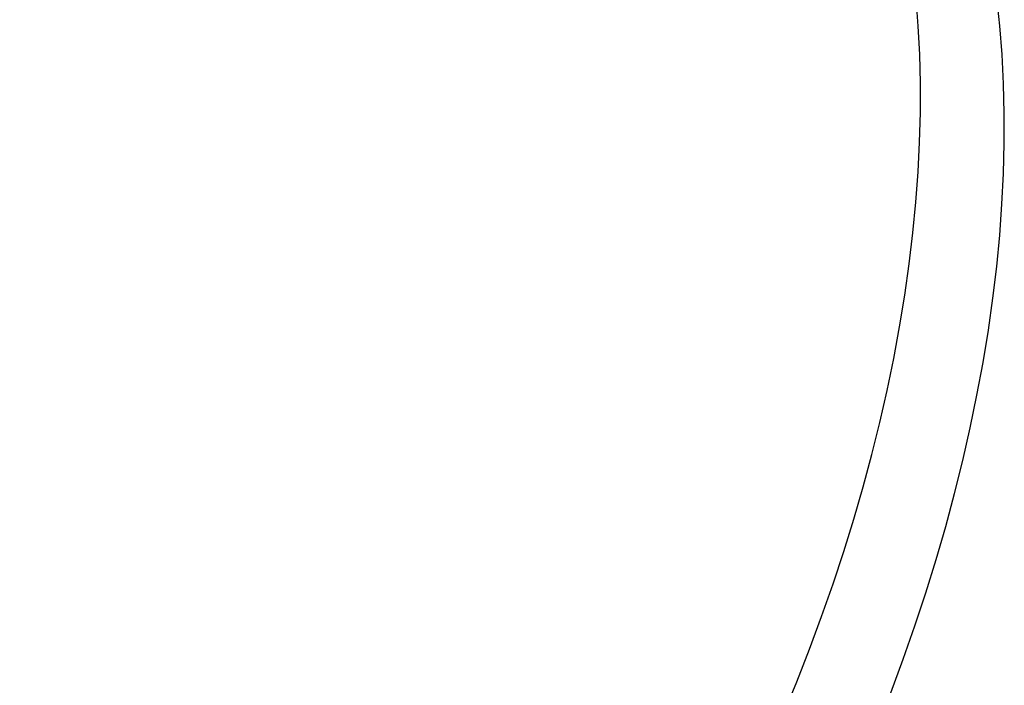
# Model space of a CAD drawing. Header units: millimetres. Extents: x -104 to 128, y -124 to 124.
# Tile 243 of 256: x -92.19 to -84.39, y 113.61 to 118.88. Entities that reach past the tile are written whole.
import ezdxf

# ---------------------------------------------------------------- set-up
doc = ezdxf.new("R2010")
doc.units = ezdxf.units.MM
doc.header["$MEASUREMENT"] = 0
doc.layers.add('Predefinito', color=5, linetype='Continuous')

msp = doc.modelspace()

# ---------------------------------------------------------------- linework, layer by layer
at = {"layer": 'Predefinito', "extrusion": (-0.612372, 0.5, 0.612372)}
for points in [[(-39.5528, 1216.0996), (-39.5493, 1215.8152), (-39.5387, 1215.5314), (-39.5212, 1215.2484), (-39.4968, 1214.966), (-39.4654, 1214.6843), (-39.427, 1214.4033), (-39.3816, 1214.123), (-39.3293, 1213.8434), (-39.2701, 1213.5655), (-39.2043, 1213.2901), (-39.132, 1213.0172), (-39.0532, 1212.7468), (-38.9679, 1212.4789), (-38.8762, 1212.2134), (-38.7781, 1211.9503), (-38.6736, 1211.6897), (-38.5627, 1211.4315), (-38.4454, 1211.1758), (-38.3216, 1210.9226), (-38.1913, 1210.6718), (-38.0544, 1210.4236), (-37.911, 1210.178), (-37.7618, 1209.9364), (-37.6073, 1209.6995), (-37.4474, 1209.467), (-37.2822, 1209.2391), (-37.1118, 1209.0155), (-36.9361, 1208.7964), (-36.7552, 1208.5818), (-36.569, 1208.3715), (-36.3776, 1208.1657), (-36.181, 1207.9644), (-35.979, 1207.7675), (-35.7718, 1207.5751), (-35.5051, 1207.341), (-35.3413, 1207.2043), (-35.1197, 1207.0272), (-34.8946, 1206.8563), (-34.6659, 1206.6913), (-34.4337, 1206.5323), (-34.1981, 1206.3793), (-33.9589, 1206.2321), (-33.7163, 1206.0909), (-33.4702, 1205.9556), (-33.2206, 1205.8262), (-32.9675, 1205.7027), (-32.7109, 1205.5853), (-32.4508, 1205.4738), (-32.1205, 1205.3431), (-31.9204, 1205.2695), (-31.6524, 1205.1775), (-31.383, 1205.0924), (-31.1123, 1205.0141), (-30.8403, 1204.9426), (-30.5669, 1204.8778), (-30.2922, 1204.8198), (-30.0162, 1204.7685), (-29.7388, 1204.7239), (-29.4602, 1204.6861), (-29.1802, 1204.655), (-28.8988, 1204.6308), (-28.6161, 1204.6134), (-28.332, 1204.603), (-28.0479, 1204.5996), (-27.7648, 1204.6032), (-27.4827, 1204.6138), (-27.2016, 1204.6312), (-26.9214, 1204.6554), (-26.6422, 1204.6865), (-26.3641, 1204.7243), (-26.0869, 1204.7689), (-25.8106, 1204.8203), (-25.5354, 1204.8785), (-25.2611, 1204.9436), (-24.9879, 1205.0156), (-24.7156, 1205.0945), (-24.4445, 1205.1804), (-24.176, 1205.2728), (-23.9109, 1205.3714), (-23.6489, 1205.4762), (-23.3902, 1205.5872), (-23.1346, 1205.7043), (-22.8823, 1205.8275), (-22.6331, 1205.9568), (-22.387, 1206.0922), (-22.1442, 1206.2336), (-21.9045, 1206.3811), (-21.668, 1206.5348), (-21.4348, 1206.6947), (-21.1478, 1206.9034), (-20.9784, 1207.0331), (-20.7569, 1207.2103), (-20.5406, 1207.3923), (-20.3294, 1207.5791), (-20.1232, 1207.7706), (-19.9221, 1207.9669), (-19.7259, 1208.1678), (-19.5348, 1208.3734), (-19.3487, 1208.5837), (-19.1675, 1208.7988), (-18.9915, 1209.0185), (-18.8204, 1209.243), (-18.6545, 1209.4722), (-18.4937, 1209.7063), (-18.3386, 1209.9446), (-18.1899, 1210.1858), (-18.0476, 1210.4299), (-17.9116, 1210.6768), (-17.782, 1210.9264), (-17.6587, 1211.1789), (-17.5417, 1211.4341), (-17.4309, 1211.6921), (-17.3265, 1211.9528), (-17.2283, 1212.2163), (-17.1364, 1212.4826), (-17.0509, 1212.7518), (-16.9718, 1213.0237), (-16.8991, 1213.2985), (-16.8333, 1213.5751), (-16.7744, 1213.8526), (-16.7225, 1214.1309), (-16.6684, 1214.4729)], [(-16.5528, 1216.1033), (-16.5582, 1216.4519), (-16.5703, 1216.7349), (-16.5894, 1217.0169), (-16.6154, 1217.2979), (-16.6482, 1217.5778), (-16.6878, 1217.8567), (-16.7342, 1218.1345), (-16.7875, 1218.4113), (-16.8476, 1218.6871), (-16.9147, 1218.9618), (-16.9886, 1219.2355), (-17.0695, 1219.5081), (-17.1571, 1219.7786), (-17.251, 1220.0458), (-17.3512, 1220.3099), (-17.4576, 1220.5709), (-17.5701, 1220.8287), (-17.6888, 1221.0834), (-17.8136, 1221.335), (-17.9445, 1221.5835), (-18.0816, 1221.8289), (-18.2247, 1222.0712), (-18.3741, 1222.3103), (-18.5296, 1222.5463), (-18.6915, 1222.7791), (-18.8596, 1223.0087), (-19.033, 1223.2336), (-19.2113, 1223.4534), (-19.3945, 1223.6682), (-19.5824, 1223.878), (-19.7752, 1224.0828), (-19.9727, 1224.2826), (-20.1749, 1224.4775), (-20.3819, 1224.6674), (-20.5936, 1224.8524), (-20.8101, 1225.0323), (-21.0314, 1225.2073), (-21.2575, 1225.3772), (-21.4885, 1225.5421), (-21.7241, 1225.7016), (-21.963, 1225.8549), (-22.2048, 1226.0017), (-22.4494, 1226.1421), (-22.6969, 1226.2763), (-22.9473, 1226.4042), (-23.2005, 1226.5258), (-23.4565, 1226.6412), (-23.7154, 1226.7503), (-23.9772, 1226.8532), (-24.2417, 1226.9498), (-24.5092, 1227.04), (-24.7795, 1227.124), (-25.0528, 1227.2014), (-25.3284, 1227.2722), (-25.6046, 1227.336), (-25.8815, 1227.3928), (-26.159, 1227.4426), (-26.4372, 1227.4856), (-26.7159, 1227.5217), (-26.9952, 1227.5509), (-27.2752, 1227.5733), (-27.5558, 1227.5889), (-27.8369, 1227.5976), (-28.1187, 1227.5994), (-28.4011, 1227.5943), (-28.6842, 1227.5823), (-28.9678, 1227.5632), (-29.2509, 1227.537), (-29.5323, 1227.504), (-29.812, 1227.4643), (-30.0899, 1227.4178), (-30.3661, 1227.3645), (-30.6407, 1227.3047), (-30.9135, 1227.2381), (-31.1847, 1227.1649), (-31.4542, 1227.0851), (-31.722, 1226.9986), (-31.9881, 1226.9053), (-32.2524, 1226.8054), (-32.5151, 1226.6986), (-32.7759, 1226.5849), (-33.0334, 1226.4651), (-33.287, 1226.3394), (-33.5368, 1226.2078), (-33.7827, 1226.0705), (-34.0248, 1225.9274), (-34.2631, 1225.7786), (-34.4976, 1225.624), (-34.7283, 1225.4638), (-34.9552, 1225.2978), (-35.1783, 1225.1261), (-35.3976, 1224.9486), (-35.613, 1224.7653), (-35.8245, 1224.5761), (-36.0319, 1224.3812), (-36.2338, 1224.1818), (-36.4301, 1223.9781), (-36.6208, 1223.7703), (-36.806, 1223.5582), (-36.9857, 1223.342), (-37.16, 1223.1217), (-37.3287, 1222.8972), (-37.492, 1222.6686), (-37.6498, 1222.4358), (-37.8021, 1222.1989), (-37.9489, 1221.9577), (-38.09, 1221.7124), (-38.2256, 1221.4628), (-38.3552, 1221.2095), (-38.478, 1220.954), (-38.5942, 1220.6963), (-38.7037, 1220.4365), (-38.8066, 1220.1746), (-38.903, 1219.9105), (-38.9928, 1219.6444), (-39.0761, 1219.3762), (-39.1529, 1219.1059), (-39.2231, 1218.8335), (-39.2867, 1218.559), (-39.3438, 1218.2823), (-39.3941, 1218.0035), (-39.4377, 1217.7226)]]:
    msp.add_lwpolyline(points, dxfattribs=at)
at = {"layer": 'Predefinito', "extrusion": (0.935414, -0.327327, 0.133631)}
msp.add_lwpolyline([(65.2244, 1657.1624), (86.711, 1648.9571)], dxfattribs=at)
at = {"layer": 'Predefinito', "extrusion": (-0.008764, 0.770255, -0.637675)}
msp.add_lwpolyline([(83.0372, 1351.6484), (83.0509, 1351.6659), (83.065, 1351.6832), (83.0797, 1351.7004), (83.0949, 1351.7174), (83.1106, 1351.7341), (83.1269, 1351.7507), (83.1436, 1351.7669), (83.1609, 1351.7829), (83.1786, 1351.7986), (83.1969, 1351.814), (83.2156, 1351.829), (83.2348, 1351.8437), (83.2545, 1351.858), (83.2747, 1351.8719), (83.2953, 1351.8854), (83.3163, 1351.8984), (83.3378, 1351.911), (83.3597, 1351.9231), (83.382, 1351.9347), (83.4046, 1351.9457), (83.4277, 1351.9563), (83.451, 1351.9663), (83.4747, 1351.9757), (83.4987, 1351.9845), (83.523, 1351.9928), (83.5476, 1352.0004), (83.5724, 1352.0074), (83.5974, 1352.0138), (83.6225, 1352.0195), (83.6479, 1352.0246), (83.6734, 1352.0291), (83.699, 1352.0328), (83.7247, 1352.036), (83.7505, 1352.0384), (83.7763, 1352.0402), (83.8021, 1352.0413), (83.8279, 1352.0417), (83.8536, 1352.0415), (83.8793, 1352.0406), (83.9049, 1352.0391), (83.9304, 1352.0369), (83.9557, 1352.0341), (83.9809, 1352.0306), (84.0059, 1352.0265), (84.0307, 1352.0218), (84.0553, 1352.0165), (84.0796, 1352.0107), (84.1036, 1352.0042), (84.1273, 1351.9972), (84.1508, 1351.9896), (84.1739, 1351.9816), (84.1967, 1351.973), (84.2191, 1351.9639), (84.2411, 1351.9543), (84.2628, 1351.9443), (84.284, 1351.9338), (84.3049, 1351.923), (84.3253, 1351.9117), (84.3453, 1351.9), (84.3649, 1351.888), (84.3841, 1351.8757), (84.4028, 1351.863), (84.421, 1351.85), (84.4388, 1351.8367)], dxfattribs=at)
at = {"layer": 'Predefinito', "extrusion": (0.06845, 0.805221, -0.589011)}
msp.add_lwpolyline([(94.0445, 1403.5051), (94.0591, 1403.5217), (94.0743, 1403.5382), (94.09, 1403.5545), (94.1061, 1403.5705), (94.1228, 1403.5863), (94.14, 1403.6019), (94.1577, 1403.6171), (94.1758, 1403.6321), (94.1945, 1403.6467), (94.2136, 1403.661), (94.2332, 1403.6749), (94.2533, 1403.6884), (94.2738, 1403.7015), (94.2947, 1403.7142), (94.3161, 1403.7264), (94.3378, 1403.7382), (94.36, 1403.7495), (94.3826, 1403.7603), (94.4055, 1403.7705), (94.4288, 1403.7802), (94.4524, 1403.7894), (94.4763, 1403.798), (94.5006, 1403.806), (94.525, 1403.8134), (94.5498, 1403.8202), (94.5747, 1403.8263), (94.5999, 1403.8319), (94.6252, 1403.8368), (94.6507, 1403.841), (94.6763, 1403.8446), (94.702, 1403.8475), (94.7278, 1403.8498), (94.7536, 1403.8514), (94.7795, 1403.8523), (94.8054, 1403.8526), (94.8312, 1403.8521), (94.857, 1403.8511), (94.8827, 1403.8493), (94.9083, 1403.8469), (94.9337, 1403.8439), (94.959, 1403.8402), (94.9842, 1403.8359), (95.0091, 1403.8309), (95.0338, 1403.8254), (95.0583, 1403.8192), (95.0825, 1403.8125), (95.1064, 1403.8052), (95.13, 1403.7973), (95.1533, 1403.7889), (95.1762, 1403.78), (95.1988, 1403.7705), (95.2211, 1403.7606), (95.2429, 1403.7502), (95.2643, 1403.7394), (95.2854, 1403.7281), (95.306, 1403.7164), (95.3261, 1403.7043), (95.3459, 1403.6919), (95.3652, 1403.679), (95.384, 1403.6659), (95.4024, 1403.6524), (95.4203, 1403.6387), (95.4378, 1403.6246), (95.4547, 1403.6103)], dxfattribs=at)
at = {"layer": 'Predefinito', "extrusion": (0.107045, 0.819904, -0.562404)}
msp.add_lwpolyline([(98.8705, 1429.2014), (98.8856, 1429.2176), (98.9012, 1429.2337), (98.9173, 1429.2496), (98.9338, 1429.2652), (98.9509, 1429.2806), (98.9685, 1429.2956), (98.9866, 1429.3104), (99.0051, 1429.3249), (99.0241, 1429.339), (99.0436, 1429.3528), (99.0636, 1429.3662), (99.0839, 1429.3792), (99.1048, 1429.3918), (99.126, 1429.4039), (99.1477, 1429.4156), (99.1698, 1429.4268), (99.1923, 1429.4375), (99.2151, 1429.4477), (99.2383, 1429.4573), (99.2618, 1429.4665), (99.2857, 1429.475), (99.3098, 1429.483), (99.3342, 1429.4903), (99.3589, 1429.4971), (99.3838, 1429.5032), (99.4089, 1429.5088), (99.4342, 1429.5136), (99.4596, 1429.5179), (99.4852, 1429.5215), (99.5109, 1429.5244), (99.5367, 1429.5266), (99.5625, 1429.5282), (99.5884, 1429.5292), (99.6143, 1429.5294), (99.6401, 1429.529), (99.6659, 1429.5279), (99.6917, 1429.5262), (99.7173, 1429.5238), (99.7428, 1429.5207), (99.7682, 1429.517), (99.7934, 1429.5126), (99.8184, 1429.5077), (99.8432, 1429.5021), (99.8678, 1429.4959), (99.8921, 1429.4891), (99.9161, 1429.4818), (99.9398, 1429.4738), (99.9632, 1429.4654), (99.9863, 1429.4564), (100.009, 1429.4468), (100.0313, 1429.4368), (100.0533, 1429.4263), (100.0749, 1429.4154), (100.096, 1429.404), (100.1167, 1429.3921), (100.137, 1429.3799), (100.1569, 1429.3673), (100.1763, 1429.3543), (100.1953, 1429.341), (100.2138, 1429.3274), (100.2318, 1429.3135), (100.2493, 1429.2992), (100.2664, 1429.2847), (100.283, 1429.27)], dxfattribs=at)
at = {"layer": 'Predefinito', "extrusion": (0.12634, 0.826535, -0.548523)}
msp.add_lwpolyline([(101.1335, 1441.9176), (101.1488, 1441.9337), (101.1645, 1441.9496), (101.1808, 1441.9653), (101.1976, 1441.9807), (101.2149, 1441.9958), (101.2326, 1442.0107), (101.2509, 1442.0253), (101.2696, 1442.0395), (101.2888, 1442.0534), (101.3084, 1442.067), (101.3285, 1442.0801), (101.3491, 1442.0929), (101.3701, 1442.1052), (101.3915, 1442.1171), (101.4133, 1442.1285), (101.4355, 1442.1394), (101.4581, 1442.1498), (101.4811, 1442.1597), (101.5044, 1442.1691), (101.528, 1442.1779), (101.552, 1442.1862), (101.5762, 1442.1939), (101.6007, 1442.2009), (101.6254, 1442.2074), (101.6504, 1442.2132), (101.6756, 1442.2185), (101.7009, 1442.223), (101.7264, 1442.227), (101.752, 1442.2302), (101.7778, 1442.2328), (101.8036, 1442.2348), (101.8294, 1442.2361), (101.8553, 1442.2367), (101.8812, 1442.2366), (101.907, 1442.2359), (101.9328, 1442.2345), (101.9586, 1442.2324), (101.9842, 1442.2297), (102.0096, 1442.2263), (102.035, 1442.2223), (102.0601, 1442.2177), (102.0851, 1442.2124), (102.1098, 1442.2065), (102.1343, 1442.2), (102.1585, 1442.1929), (102.1824, 1442.1853), (102.206, 1442.1771), (102.2293, 1442.1683), (102.2523, 1442.159), (102.2749, 1442.1492), (102.2971, 1442.139), (102.3189, 1442.1282), (102.3404, 1442.117), (102.3614, 1442.1053), (102.382, 1442.0933), (102.4021, 1442.0808), (102.4218, 1442.0679), (102.4411, 1442.0547), (102.4598, 1442.0412), (102.4782, 1442.0273), (102.496, 1442.0132), (102.5134, 1441.9987), (102.5303, 1441.984), (102.5467, 1441.9691)], dxfattribs=at)
at = {"layer": 'Predefinito', "extrusion": (0.135986, 0.829671, -0.541437)}
msp.add_lwpolyline([(102.2297, 1448.2339), (102.245, 1448.2499), (102.2609, 1448.2657), (102.2773, 1448.2812), (102.2942, 1448.2965), (102.3115, 1448.3116), (102.3294, 1448.3264), (102.3477, 1448.3408), (102.3665, 1448.355), (102.3858, 1448.3688), (102.4055, 1448.3822), (102.4257, 1448.3952), (102.4463, 1448.4078), (102.4674, 1448.42), (102.4888, 1448.4318), (102.5107, 1448.4431), (102.533, 1448.4539), (102.5557, 1448.4642), (102.5787, 1448.4739), (102.602, 1448.4832), (102.6257, 1448.4919), (102.6497, 1448.5), (102.674, 1448.5075), (102.6985, 1448.5144), (102.7233, 1448.5208), (102.7483, 1448.5265), (102.7735, 1448.5315), (102.7989, 1448.5359), (102.8244, 1448.5397), (102.8501, 1448.5428), (102.8758, 1448.5453), (102.9016, 1448.5471), (102.9275, 1448.5482), (102.9534, 1448.5487), (102.9792, 1448.5485), (103.0051, 1448.5476), (103.0309, 1448.546), (103.0566, 1448.5438), (103.0822, 1448.541), (103.1076, 1448.5374), (103.1329, 1448.5333), (103.1581, 1448.5285), (103.183, 1448.5231), (103.2077, 1448.517), (103.2321, 1448.5104), (103.2563, 1448.5032), (103.2802, 1448.4954), (103.3037, 1448.487), (103.327, 1448.4781), (103.3499, 1448.4687), (103.3724, 1448.4588), (103.3946, 1448.4484), (103.4163, 1448.4375), (103.4377, 1448.4261), (103.4586, 1448.4144), (103.4792, 1448.4022), (103.4992, 1448.3896), (103.5189, 1448.3766), (103.538, 1448.3633), (103.5567, 1448.3496), (103.575, 1448.3357), (103.5928, 1448.3214), (103.6101, 1448.3069), (103.6269, 1448.2921), (103.6432, 1448.2771)], dxfattribs=at)
at = {"layer": 'Predefinito', "extrusion": (0.145612, 0.832679, -0.534268)}
msp.add_lwpolyline([(103.3009, 1454.5056), (103.3163, 1454.5215), (103.3323, 1454.5372), (103.3488, 1454.5527), (103.3657, 1454.5679), (103.3832, 1454.5828), (103.4011, 1454.5975), (103.4195, 1454.6119), (103.4384, 1454.6259), (103.4577, 1454.6396), (103.4775, 1454.6529), (103.4978, 1454.6658), (103.5185, 1454.6783), (103.5396, 1454.6904), (103.5612, 1454.702), (103.5831, 1454.7132), (103.6055, 1454.7238), (103.6282, 1454.734), (103.6513, 1454.7437), (103.6747, 1454.7528), (103.6984, 1454.7613), (103.7224, 1454.7693), (103.7468, 1454.7767), (103.7713, 1454.7835), (103.7962, 1454.7896), (103.8212, 1454.7952), (103.8464, 1454.8001), (103.8718, 1454.8044), (103.8974, 1454.808), (103.923, 1454.811), (103.9488, 1454.8133), (103.9746, 1454.815), (104.0005, 1454.8159), (104.0264, 1454.8162), (104.0522, 1454.8159), (104.0781, 1454.8148), (104.1039, 1454.8131), (104.1296, 1454.8108), (104.1551, 1454.8078), (104.1806, 1454.8041), (104.2059, 1454.7998), (104.231, 1454.7949), (104.2558, 1454.7893), (104.2805, 1454.7831), (104.3049, 1454.7763), (104.329, 1454.769), (104.3529, 1454.7611), (104.3764, 1454.7526), (104.3996, 1454.7435), (104.4224, 1454.734), (104.4449, 1454.7239), (104.467, 1454.7134), (104.4887, 1454.7024), (104.51, 1454.6909), (104.5309, 1454.679), (104.5513, 1454.6667), (104.5713, 1454.654), (104.5909, 1454.6409), (104.61, 1454.6275), (104.6286, 1454.6137), (104.6468, 1454.5997), (104.6644, 1454.5853), (104.6817, 1454.5707), (104.6984, 1454.5558), (104.7146, 1454.5407)], dxfattribs=at)
at = {"layer": 'Predefinito', "extrusion": (0.221159, 0.852015, -0.474509)}
msp.add_lwpolyline([(110.9859, 1502.3759), (111.002, 1502.3912), (111.0186, 1502.4062), (111.0357, 1502.421), (111.0533, 1502.4355), (111.0713, 1502.4497), (111.0898, 1502.4637), (111.1088, 1502.4773), (111.1282, 1502.4905), (111.1481, 1502.5034), (111.1684, 1502.5159), (111.1892, 1502.5279), (111.2104, 1502.5396), (111.232, 1502.5508), (111.254, 1502.5615), (111.2764, 1502.5718), (111.2992, 1502.5815), (111.3223, 1502.5908), (111.3457, 1502.5995), (111.3695, 1502.6076), (111.3935, 1502.6152), (111.4179, 1502.6222), (111.4425, 1502.6286), (111.4673, 1502.6343), (111.4924, 1502.6395), (111.5176, 1502.644), (111.543, 1502.6479), (111.5686, 1502.6511), (111.5943, 1502.6537), (111.62, 1502.6557), (111.6458, 1502.6569), (111.6717, 1502.6575), (111.6976, 1502.6574), (111.7235, 1502.6567), (111.7493, 1502.6553), (111.7751, 1502.6532), (111.8008, 1502.6504), (111.8264, 1502.647), (111.8518, 1502.643), (111.8771, 1502.6383), (111.9021, 1502.6329), (111.927, 1502.627), (111.9517, 1502.6204), (111.976, 1502.6132), (112.0002, 1502.6054), (112.024, 1502.5971), (112.0475, 1502.5882), (112.0706, 1502.5788), (112.0934, 1502.5688), (112.1158, 1502.5583), (112.1379, 1502.5474), (112.1595, 1502.5359), (112.1808, 1502.524), (112.2016, 1502.5117), (112.222, 1502.499), (112.2419, 1502.4858), (112.2613, 1502.4723), (112.2803, 1502.4585), (112.2989, 1502.4443), (112.3169, 1502.4298), (112.3345, 1502.415), (112.3516, 1502.3999), (112.3682, 1502.3846), (112.3843, 1502.369), (112.3999, 1502.3532)], dxfattribs=at)
at = {"layer": 'Predefinito', "extrusion": (0.294161, 0.863088, -0.410547)}
msp.add_lwpolyline([(117.3474, 1545.5396), (117.364, 1545.5544), (117.3811, 1545.5689), (117.3986, 1545.5831), (117.4167, 1545.597), (117.4352, 1545.6106), (117.4541, 1545.6239), (117.4735, 1545.6369), (117.4934, 1545.6495), (117.5137, 1545.6617), (117.5344, 1545.6735), (117.5556, 1545.6849), (117.5772, 1545.6958), (117.5991, 1545.7063), (117.6215, 1545.7163), (117.6442, 1545.7258), (117.6673, 1545.7348), (117.6907, 1545.7433), (117.7144, 1545.7512), (117.7384, 1545.7586), (117.7627, 1545.7653), (117.7873, 1545.7715), (117.8121, 1545.7771), (117.8371, 1545.782), (117.8623, 1545.7864), (117.8877, 1545.7901), (117.9132, 1545.7931), (117.9388, 1545.7955), (117.9646, 1545.7972), (117.9904, 1545.7983), (118.0162, 1545.7987), (118.0421, 1545.7984), (118.068, 1545.7975), (118.0938, 1545.7959), (118.1196, 1545.7936), (118.1453, 1545.7907), (118.1709, 1545.7871), (118.1963, 1545.7829), (118.2216, 1545.778), (118.2467, 1545.7724), (118.2716, 1545.7663), (118.2963, 1545.7595), (118.3207, 1545.7521), (118.3448, 1545.7441), (118.3687, 1545.7356), (118.3922, 1545.7265), (118.4154, 1545.7168), (118.4382, 1545.7066), (118.4607, 1545.6959), (118.4827, 1545.6847), (118.5044, 1545.673), (118.5257, 1545.6608), (118.5465, 1545.6482), (118.5669, 1545.6352), (118.5868, 1545.6218), (118.6063, 1545.608), (118.6253, 1545.5939), (118.6438, 1545.5794), (118.6619, 1545.5646), (118.6795, 1545.5495), (118.6965, 1545.5342), (118.7131, 1545.5185), (118.7292, 1545.5027), (118.7448, 1545.4866), (118.7599, 1545.4703)], dxfattribs=at)
at = {"layer": 'Predefinito', "extrusion": (0, 1, 0)}
msp.add_lwpolyline([(103.0129, 1642.7495), (86.7495, 1659.0129)], dxfattribs=at)
at = {"layer": 'Predefinito'}
for points in [[(-86.1385, 113.3731, 1659.3998), (-86.0315, 113.6333, 1659.2943), (-85.9301, 113.8928, 1659.1839), (-85.8341, 114.1514, 1659.0686), (-85.7437, 114.4093, 1658.9486), (-85.6586, 114.6664, 1658.8237), (-85.579, 114.9227, 1658.694), (-85.5048, 115.1783, 1658.5595), (-85.436, 115.4331, 1658.4202), (-85.3727, 115.6872, 1658.2761), (-85.3149, 115.9404, 1658.1272), (-85.2626, 116.1929, 1657.9733), (-85.2158, 116.4446, 1657.8146), (-85.1748, 116.6952, 1657.651), (-85.1396, 116.9432, 1657.4837), (-85.1104, 117.1883, 1657.3128), (-85.087, 117.4306, 1657.1383), (-85.0694, 117.6701, 1656.9604), (-85.0576, 117.9067, 1656.779), (-85.0516, 118.1406, 1656.5941), (-85.0513, 118.3716, 1656.4057), (-85.0568, 118.5998, 1656.2138), (-85.0681, 118.8253, 1656.0185), (-85.0851, 119.0479, 1655.8197)], [(-85.2866, 113.5477, 1658.9544), (-85.1884, 113.8125, 1658.8364), (-85.0957, 114.0766, 1658.7134), (-85.0086, 114.3399, 1658.5855), (-84.9271, 114.6024, 1658.4528), (-84.8511, 114.8641, 1658.315), (-84.7807, 115.125, 1658.1724), (-84.7159, 115.3851, 1658.0248), (-84.6567, 115.6445, 1657.8723), (-84.6031, 115.903, 1657.7148), (-84.5552, 116.1607, 1657.5522), (-84.5132, 116.4174, 1657.3847), (-84.4772, 116.6713, 1657.2134), (-84.4472, 116.9223, 1657.0384), (-84.4233, 117.1704, 1656.8598), (-84.4053, 117.4156, 1656.6776), (-84.3932, 117.6579, 1656.4918), (-84.387, 117.8974, 1656.3024), (-84.3868, 118.134, 1656.1095), (-84.3924, 118.3677, 1655.9131), (-84.4039, 118.5986, 1655.7131), (-84.4214, 118.8265, 1655.5095), (-84.4448, 119.0516, 1655.3023)]]:
    msp.add_polyline3d(points, dxfattribs=at)

doc.saveas('drawing.dxf')
